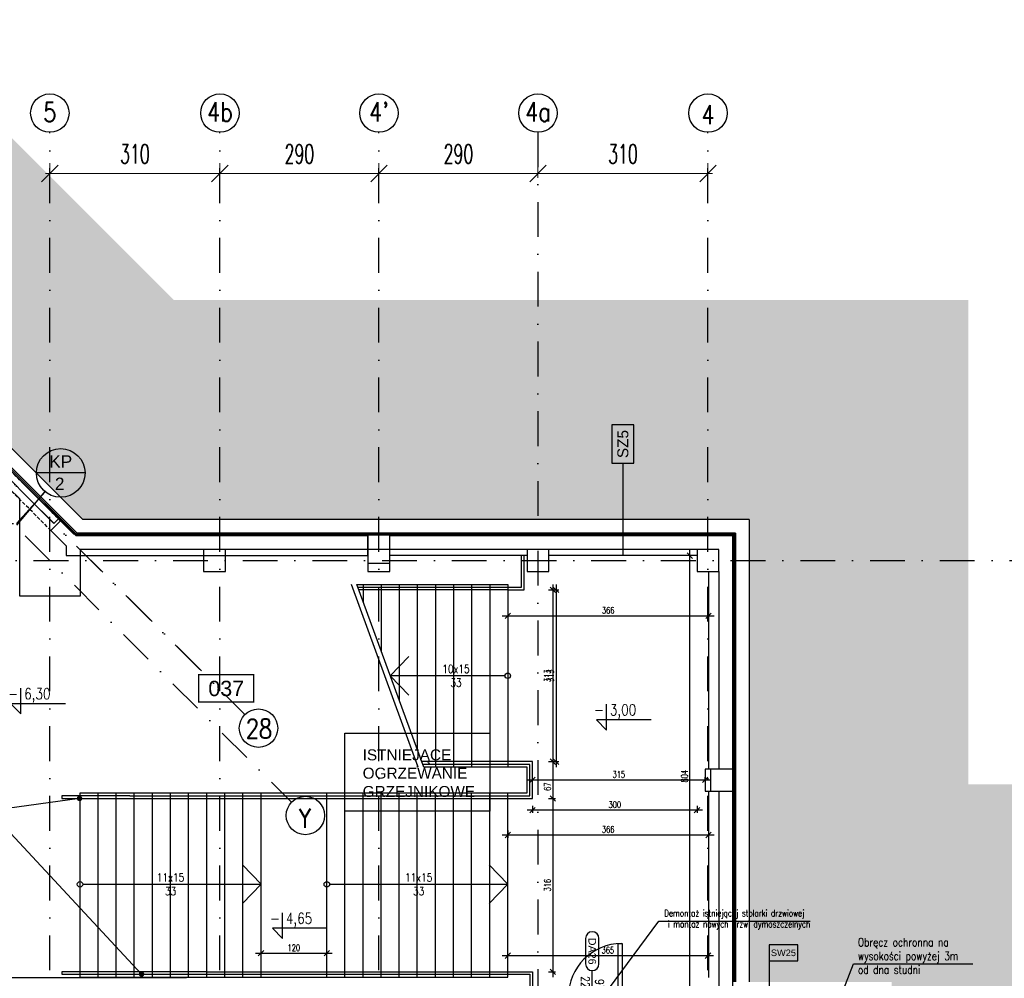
# Model space of a CAD drawing. Header units: centimetres. Extents: x -10702 to 24628, y -4437 to 19798.
# Tile 86 of 92: x 8605 to 10400, y 12749 to 14496. Entities that reach past the tile are written whole.
import ezdxf
from ezdxf.enums import TextEntityAlignment as Align

# ---------------------------------------------------------------- set-up
doc = ezdxf.new("R2010")
doc.units = ezdxf.units.CM
doc.header["$PDMODE"] = 35
doc.header["$PDSIZE"] = 0.1
for name, pattern in [('Kondygnacja  -0_5$0$HIDDEN', [9.525, 6.35, -3.175]), ('Kondygnacja  -0_5$0$HIDDEN2', [4.7625, 3.175, -1.5875]), ('Osie rzutów$0$DASHDOT2', [12.7, 6.35, -3.175, 0, -3.175])]:
    doc.linetypes.add(name, pattern=pattern)
doc.layers.get('0').update_dxf_attribs({"color": 8})
doc.layers.get('DEFPOINTS').update_dxf_attribs({"color": 8})
for name, color, linetype in [('KJP_KK_opis', 2, 'Continuous'), ('KJP_KURTYNY ZASILANIE', 1, '05_kurtyna_zas'), ('KJP_OPISY WSPÓLNE', 7, 'Continuous'), ('Kondygnacja  -0_5$0$ARCH_CIENKIE_IST', 8, 'Continuous'), ('Kondygnacja  -0_5$0$ARCH_GRUNT', 8, 'Continuous'), ('Kondygnacja  -0_5$0$ARCH_INFO_ETYK_DRZWI', 8, 'Continuous'), ('Kondygnacja  -0_5$0$ARCH_INFO_KOTY_WYSOKOŚCIOWE_IST', 8, 'Continuous'), ('Kondygnacja  -0_5$0$ARCH_INFO_OPISY', 8, 'Continuous'), ('Kondygnacja  -0_5$0$ARCH_INFO_OPISY_PRZEGRODY', 8, 'Continuous'), ('Kondygnacja  -0_5$0$ARCH_INFO_OPISY_PRZEGRODY_IST', 8, 'Continuous'), ('Kondygnacja  -0_5$0$ARCH_INFO_SCHODY_IST', 8, 'Continuous'), ('Kondygnacja  -0_5$0$ARCH_MUROWANE_IST', 8, 'Continuous'), ('Kondygnacja  -0_5$0$ARCH_NIEWIDOK_IST', 8, 'Kondygnacja  -0_5$0$HIDDEN'), ('Kondygnacja  -0_5$0$ARCH_POMOCNICZE_IST', 8, 'Kondygnacja  -0_5$0$HIDDEN2'), ('Kondygnacja  -0_5$0$ARCH_SCHODY_IST', 8, 'Continuous'), ('Kondygnacja  -0_5$0$ARCH_ŚLUSARKA_DRZWI', 8, 'Continuous'), ('Kondygnacja  -0_5$0$ARCH_ŚLUSARKA_OKNA_IST', 8, 'Continuous'), ('Kondygnacja  -0_5$0$ARCH_ŻELBET_IST', 8, 'Continuous'), ('Kondygnacja -1$0$ARCH_ŚLUSARKA_DRZWI', 8, 'Continuous'), ('Osie rzutów$0$ARCH_INFO_OSIE_IST', 8, 'Osie rzutów$0$DASHDOT2'), ('Osie rzutów$0$ARCH_INFO_OSIE_OPISY_IST', 8, 'Continuous'), ('Pomieszczenia -05$0$ARCH_INFO_AREA_ETYKIETY_200', 8, 'Continuous')]:
    doc.layers.add(name, color=color, linetype=linetype)
doc.layers.add('Kondygnacja  -0_5$0$ARCH_INFO_WYMIARY', color=8, linetype='Continuous', lineweight=9)
doc.layers.add('Osie rzutów$0$ARCH_INFO_WYMIARY', color=8, linetype='Continuous', lineweight=9)
doc.styles.add('Arial', font='arial.ttf')
doc.styles.add('Kondygnacja  -0_5$0$Arial', font='arial.ttf')
doc.styles.add('Kondygnacja  -0_5$0$Romans', font='Romans.shx', dxfattribs={"width": 0.7})
doc.styles.add('Kondygnacja  -0_5$0$ROMANS-50-CM', font='romans.shx', dxfattribs={"width": 0.8, "height": 10})
doc.styles.add('Kondygnacja  -0_5$0$Standard', font='txt')
doc.styles.add('Kondygnacja +0$0$ROMANS-50-CM', font='romans.shx', dxfattribs={"width": 0.8, "height": 10})
doc.styles.add('Osie rzutów$0$ROMANS-250-CM', font='romans.shx', dxfattribs={"width": 0.8, "height": 50})
doc.styles.add('Osie rzutów$0$wymiary_cuprum', font='Romans.shx', dxfattribs={"width": 0.6})
doc.styles.add('Pomieszczenia -05$0$Arial', font='arial.ttf')
doc.linetypes.add('05_kurtyna_zas', pattern='A,50,-15,["KPz",Standard,S=10,R=0,X=-10,Y=-7.5],-35', length=100)
doc.dimstyles.new('Kondygnacja  -0_5$0$ISO-25', dxfattribs={"dimtxt": 2.5, "dimasz": 2.5, "dimexe": 1.25, "dimexo": 0.625, "dimtad": 1, "dimtxsty": 'Kondygnacja  -0_5$0$Standard', "dimcen": 2.5, "dimadec": 0, "dimazin": 0, "dimtfac": 1, "dimtmove": 0, "dimatfit": 3, "dimfxl": 0, "dimarcsym": 0})
doc.dimstyles.new('Kondygnacja  -0_5$0$Wymiary 1-100', dxfattribs={"dimtxt": 12, "dimasz": 10, "dimexe": 5, "dimexo": 0, "dimgap": 4, "dimtad": 1, "dimrnd": 0.5, "dimzin": 12, "dimdsep": 46, "dimtxsty": 'Kondygnacja  -0_5$0$Romans', "dimblk": 'Kondygnacja  -0_5$0$_Oblique', "dimcen": 10, "dimdle": 10, "dimclrt": 55, "dimazin": 0, "dimtfac": 1, "dimtmove": 1, "dimatfit": 3, "dimfxl": 0, "dimtolj": 1, "dimtzin": 0, "dimarcsym": 0})
doc.dimstyles.new('Osie rzutów$0$ARCH_ CT', dxfattribs={"dimtxt": 20, "dimasz": 20, "dimexe": 12, "dimexo": 20, "dimgap": 5, "dimtad": 1, "dimdec": 1, "dimrnd": 0.5, "dimzin": 9, "dimdsep": 46, "dimtxsty": 'Osie rzutów$0$wymiary_cuprum', "dimblk": 'Osie rzutów$0$_Oblique', "dimcen": 8, "dimdle": 12, "dimclrd": 256, "dimclre": 256, "dimclrt": 55, "dimadec": 1, "dimazin": 0, "dimtfac": 1, "dimtdec": 1, "dimtmove": 1, "dimatfit": 2, "dimldrblk": 'Osie rzutów$0$_Dot', "dimfxl": 0, "dimtolj": 1, "dimtzin": 0, "dimlwd": -1, "dimlwe": -1, "dimarcsym": 0})

# ---------------------------------------------------------------- blocks, each defined once
blk = doc.blocks.new('Osie rzutów$0$_Oblique')
at = {"color": 0, "linetype": 'ByBlock', "lineweight": -2}
blk.add_line((-0.5, -0.5), (0.5, 0.5), dxfattribs=at)
blk = doc.blocks.new('*D60')
at = {"layer": 'DEFPOINTS', "color": 0}
for p in [(9260, 14249.3), (9550, 14249.3), (9550, 14215.4)]:
    blk.add_point(p, dxfattribs=at)
at = {"layer": 'Osie rzutów$0$ARCH_INFO_WYMIARY'}
for p, q in [((9260, 14234.3), (9260, 14207.4)), ((9550, 14234.3), (9550, 14207.4)), ((9252, 14215.4), (9558, 14215.4))]:
    blk.add_line(p, q, dxfattribs=at)
at = {"layer": 'Osie rzutów$0$ARCH_INFO_WYMIARY', "xscale": 30, "yscale": 30, "zscale": 30, "rotation": 180}
blk.add_blockref('Osie rzutów$0$_Oblique', (9260, 14215.4), dxfattribs=at)
at = {"layer": 'Osie rzutów$0$ARCH_INFO_WYMIARY', "xscale": 30, "yscale": 30, "zscale": 30}
blk.add_blockref('Osie rzutów$0$_Oblique', (9550, 14215.4), dxfattribs=at)
at = {"layer": 'Osie rzutów$0$ARCH_INFO_WYMIARY', "color": 55, "insert": (9405, 14250.9), "char_height": 35, "attachment_point": 5, "style": 'Osie rzutów$0$wymiary_cuprum'}
blk.add_mtext('\\A1;290', dxfattribs=at)
blk = doc.blocks.new('Osie rzutów$0$_Dot')
at = {"color": 0, "linetype": 'ByBlock', "lineweight": -2}
blk.add_line((-0.5, 0), (-1, 0), dxfattribs=at)
at = {"color": 0, "linetype": 'ByBlock', "const_width": 0.5}
blk.add_lwpolyline([(-0.25, 0, 1), (0.25, 0, 1)], format="xyb", close=True, dxfattribs=at)
blk = doc.blocks.new('*D61')
at = {"layer": 'DEFPOINTS', "color": 0}
for p in [(9550, 14249.3), (9860, 14249.3), (9860, 14215.4)]:
    blk.add_point(p, dxfattribs=at)
at = {"layer": 'Osie rzutów$0$ARCH_INFO_WYMIARY'}
for p, q in [((9550, 14234.3), (9550, 14207.4)), ((9860, 14234.3), (9860, 14207.4)), ((9542, 14215.4), (9868, 14215.4))]:
    blk.add_line(p, q, dxfattribs=at)
at = {"layer": 'Osie rzutów$0$ARCH_INFO_WYMIARY', "xscale": 30, "yscale": 30, "zscale": 30, "rotation": 180}
blk.add_blockref('Osie rzutów$0$_Oblique', (9550, 14215.4), dxfattribs=at)
at = {"layer": 'Osie rzutów$0$ARCH_INFO_WYMIARY', "xscale": 30, "yscale": 30, "zscale": 30}
blk.add_blockref('Osie rzutów$0$_Oblique', (9860, 14215.4), dxfattribs=at)
at = {"layer": 'Osie rzutów$0$ARCH_INFO_WYMIARY', "color": 55, "insert": (9705, 14250.9), "char_height": 35, "attachment_point": 5, "style": 'Osie rzutów$0$wymiary_cuprum'}
blk.add_mtext('\\A1;310', dxfattribs=at)
blk = doc.blocks.new('*D62')
at = {"layer": 'DEFPOINTS', "color": 0}
for p in [(8970, 14249.3), (9260, 14249.3), (9260, 14215.4)]:
    blk.add_point(p, dxfattribs=at)
at = {"layer": 'Osie rzutów$0$ARCH_INFO_WYMIARY'}
for p, q in [((8970, 14234.3), (8970, 14207.4)), ((9260, 14234.3), (9260, 14207.4)), ((8962, 14215.4), (9268, 14215.4))]:
    blk.add_line(p, q, dxfattribs=at)
at = {"layer": 'Osie rzutów$0$ARCH_INFO_WYMIARY', "xscale": 30, "yscale": 30, "zscale": 30, "rotation": 180}
blk.add_blockref('Osie rzutów$0$_Oblique', (8970, 14215.4), dxfattribs=at)
at = {"layer": 'Osie rzutów$0$ARCH_INFO_WYMIARY', "xscale": 30, "yscale": 30, "zscale": 30}
blk.add_blockref('Osie rzutów$0$_Oblique', (9260, 14215.4), dxfattribs=at)
at = {"layer": 'Osie rzutów$0$ARCH_INFO_WYMIARY', "color": 55, "insert": (9115, 14250.9), "char_height": 35, "attachment_point": 5, "style": 'Osie rzutów$0$wymiary_cuprum'}
blk.add_mtext('\\A1;290', dxfattribs=at)
blk = doc.blocks.new('*D63')
at = {"layer": 'DEFPOINTS', "color": 0}
for p in [(8660, 14249.3), (8970, 14249.3), (8970, 14215.4)]:
    blk.add_point(p, dxfattribs=at)
at = {"layer": 'Osie rzutów$0$ARCH_INFO_WYMIARY'}
for p, q in [((8660, 14234.3), (8660, 14207.4)), ((8970, 14234.3), (8970, 14207.4)), ((8652, 14215.4), (8978, 14215.4))]:
    blk.add_line(p, q, dxfattribs=at)
at = {"layer": 'Osie rzutów$0$ARCH_INFO_WYMIARY', "xscale": 30, "yscale": 30, "zscale": 30, "rotation": 180}
blk.add_blockref('Osie rzutów$0$_Oblique', (8660, 14215.4), dxfattribs=at)
at = {"layer": 'Osie rzutów$0$ARCH_INFO_WYMIARY', "xscale": 30, "yscale": 30, "zscale": 30}
blk.add_blockref('Osie rzutów$0$_Oblique', (8970, 14215.4), dxfattribs=at)
at = {"layer": 'Osie rzutów$0$ARCH_INFO_WYMIARY', "color": 55, "insert": (8815, 14250.9), "char_height": 35, "attachment_point": 5, "style": 'Osie rzutów$0$wymiary_cuprum'}
blk.add_mtext('\\A1;310', dxfattribs=at)
blk = doc.blocks.new('Kondygnacja  -0_5$0$_Oblique')
at = {"color": 0, "linetype": 'ByBlock', "lineweight": -2}
blk.add_line((-0.5, -0.5), (0.5, 0.5), dxfattribs=at)
blk = doc.blocks.new('*D238')
at = {"layer": 'DEFPOINTS', "color": 0}
for p in [(9165, 12794.4), (9045, 12765), (9165, 12760.5)]:
    blk.add_point(p, dxfattribs=at)
at = {"layer": 'Kondygnacja  -0_5$0$ARCH_INFO_WYMIARY', "color": 0, "lineweight": -2}
for p, q in [((9035, 12794.4), (9175, 12794.4)), ((9045, 12786.4), (9045, 12799.4)), ((9165, 12786.4), (9165, 12799.4))]:
    blk.add_line(p, q, dxfattribs=at)
at = {"layer": 'Kondygnacja  -0_5$0$ARCH_INFO_WYMIARY', "color": 0, "lineweight": -2, "xscale": 10, "yscale": 10, "zscale": 10, "rotation": 180}
blk.add_blockref('Kondygnacja  -0_5$0$_Oblique', (9045, 12794.4), dxfattribs=at)
at = {"layer": 'Kondygnacja  -0_5$0$ARCH_INFO_WYMIARY', "color": 0, "lineweight": -2, "xscale": 10, "yscale": 10, "zscale": 10}
blk.add_blockref('Kondygnacja  -0_5$0$_Oblique', (9165, 12794.4), dxfattribs=at)
at = {"layer": 'Kondygnacja  -0_5$0$ARCH_INFO_WYMIARY', "color": 55, "insert": (9105, 12804.4), "char_height": 12, "attachment_point": 5, "style": 'Kondygnacja  -0_5$0$Romans'}
blk.add_mtext('\\A1;120', dxfattribs=at)
blk = doc.blocks.new('*D184')
at = {"layer": 'DEFPOINTS', "color": 0}
for p in [(9495, 12790), (9860, 12794.5), (9860, 12790)]:
    blk.add_point(p, dxfattribs=at)
at = {"layer": 'Kondygnacja  -0_5$0$ARCH_INFO_WYMIARY', "color": 0, "lineweight": -2}
for p, q in [((9485, 12790), (9870, 12790)), ((9495, 12790), (9495, 12795)), ((9860, 12794.5), (9860, 12785))]:
    blk.add_line(p, q, dxfattribs=at)
at = {"layer": 'Kondygnacja  -0_5$0$ARCH_INFO_WYMIARY', "color": 0, "lineweight": -2, "xscale": 10, "yscale": 10, "zscale": 10, "rotation": 180}
blk.add_blockref('Kondygnacja  -0_5$0$_Oblique', (9495, 12790), dxfattribs=at)
at = {"layer": 'Kondygnacja  -0_5$0$ARCH_INFO_WYMIARY', "color": 0, "lineweight": -2, "xscale": 10, "yscale": 10, "zscale": 10}
blk.add_blockref('Kondygnacja  -0_5$0$_Oblique', (9860, 12790), dxfattribs=at)
at = {"layer": 'Kondygnacja  -0_5$0$ARCH_INFO_WYMIARY', "color": 55, "insert": (9677.5, 12800), "char_height": 12, "attachment_point": 5, "style": 'Kondygnacja  -0_5$0$Romans'}
blk.add_mtext('\\A1;365', dxfattribs=at)
blk = doc.blocks.new('*D239')
at = {"layer": 'DEFPOINTS', "color": 0}
for p in [(9540, 13110), (9855, 13110.3), (9855, 13110)]:
    blk.add_point(p, dxfattribs=at)
at = {"layer": 'Kondygnacja  -0_5$0$ARCH_INFO_WYMIARY', "color": 0, "lineweight": -2}
for p, q in [((9530, 13110.3), (9865, 13110.3)), ((9540, 13110), (9540, 13115.3)), ((9855, 13110), (9855, 13115.3))]:
    blk.add_line(p, q, dxfattribs=at)
at = {"layer": 'Kondygnacja  -0_5$0$ARCH_INFO_WYMIARY', "color": 0, "lineweight": -2, "xscale": 10, "yscale": 10, "zscale": 10, "rotation": 180}
blk.add_blockref('Kondygnacja  -0_5$0$_Oblique', (9540, 13110.3), dxfattribs=at)
at = {"layer": 'Kondygnacja  -0_5$0$ARCH_INFO_WYMIARY', "color": 0, "lineweight": -2, "xscale": 10, "yscale": 10, "zscale": 10}
blk.add_blockref('Kondygnacja  -0_5$0$_Oblique', (9855, 13110.3), dxfattribs=at)
at = {"layer": 'Kondygnacja  -0_5$0$ARCH_INFO_WYMIARY', "color": 55, "insert": (9697.5, 13120.3), "char_height": 12, "attachment_point": 5, "style": 'Kondygnacja  -0_5$0$Romans'}
blk.add_mtext('\\A1;315', dxfattribs=at)
blk = doc.blocks.new('*D185')
at = {"layer": 'DEFPOINTS', "color": 0}
for p in [(9544.2, 13456.5), (9544.2, 13143.5), (9577.2, 13143.5)]:
    blk.add_point(p, dxfattribs=at)
at = {"layer": 'Kondygnacja  -0_5$0$ARCH_INFO_WYMIARY', "color": 0, "lineweight": -2}
for p, q in [((9577.2, 13466.5), (9577.2, 13133.5)), ((9569.2, 13456.5), (9582.2, 13456.5)), ((9569.2, 13143.5), (9582.2, 13143.5))]:
    blk.add_line(p, q, dxfattribs=at)
at = {"layer": 'Kondygnacja  -0_5$0$ARCH_INFO_WYMIARY', "color": 0, "lineweight": -2, "xscale": 10, "yscale": 10, "zscale": 10}
for p, rotation in [((9577.2, 13456.5), 90), ((9577.2, 13143.5), 270)]:
    blk.add_blockref('Kondygnacja  -0_5$0$_Oblique', p, dxfattribs=dict(at, rotation=rotation))
at = {"layer": 'Kondygnacja  -0_5$0$ARCH_INFO_WYMIARY', "color": 55, "insert": (9567.2, 13300), "char_height": 12, "attachment_point": 5, "rotation": 90, "style": 'Kondygnacja  -0_5$0$Romans'}
blk.add_mtext('\\A1;313', dxfattribs=at)
blk = doc.blocks.new('*D186')
at = {"layer": 'DEFPOINTS', "color": 0}
for p in [(9559.2, 13143.5), (9540, 13076.5), (9577.2, 13076.5)]:
    blk.add_point(p, dxfattribs=at)
at = {"layer": 'Kondygnacja  -0_5$0$ARCH_INFO_WYMIARY', "color": 0, "lineweight": -2}
for p, q in [((9569.2, 13143.5), (9582.2, 13143.5)), ((9577.2, 13153.5), (9577.2, 13066.5)), ((9569.2, 13076.5), (9582.2, 13076.5))]:
    blk.add_line(p, q, dxfattribs=at)
at = {"layer": 'Kondygnacja  -0_5$0$ARCH_INFO_WYMIARY', "color": 0, "lineweight": -2, "xscale": 10, "yscale": 10, "zscale": 10}
for p, rotation in [((9577.2, 13143.5), 90), ((9577.2, 13076.5), 270)]:
    blk.add_blockref('Kondygnacja  -0_5$0$_Oblique', p, dxfattribs=dict(at, rotation=rotation))
at = {"layer": 'Kondygnacja  -0_5$0$ARCH_INFO_WYMIARY', "color": 55, "insert": (9567.2, 13097.9), "char_height": 12, "attachment_point": 5, "rotation": 90, "style": 'Kondygnacja  -0_5$0$Romans'}
blk.add_mtext('\\A1;67', dxfattribs=at)
blk = doc.blocks.new('*D187')
at = {"layer": 'DEFPOINTS', "color": 0}
for p in [(9540, 13076.5), (9544.2, 12760.5), (9577.2, 12760.5)]:
    blk.add_point(p, dxfattribs=at)
at = {"layer": 'Kondygnacja  -0_5$0$ARCH_INFO_WYMIARY', "color": 0, "lineweight": -2}
for p, q in [((9569.2, 13076.5), (9582.2, 13076.5)), ((9577.2, 13086.5), (9577.2, 12750.5)), ((9569.2, 12760.5), (9582.2, 12760.5))]:
    blk.add_line(p, q, dxfattribs=at)
at = {"layer": 'Kondygnacja  -0_5$0$ARCH_INFO_WYMIARY', "color": 0, "lineweight": -2, "xscale": 10, "yscale": 10, "zscale": 10}
for p, rotation in [((9577.2, 13076.5), 90), ((9577.2, 12760.5), 270)]:
    blk.add_blockref('Kondygnacja  -0_5$0$_Oblique', p, dxfattribs=dict(at, rotation=rotation))
at = {"layer": 'Kondygnacja  -0_5$0$ARCH_INFO_WYMIARY', "color": 55, "insert": (9567.2, 12918.5), "char_height": 12, "attachment_point": 5, "rotation": 90, "style": 'Kondygnacja  -0_5$0$Romans'}
blk.add_mtext('\\A1;316', dxfattribs=at)
blk = doc.blocks.new('*D240')
at = {"layer": 'DEFPOINTS', "color": 0}
for p in [(9495, 13456.5), (9861, 13456.5), (9861, 13409.3)]:
    blk.add_point(p, dxfattribs=at)
at = {"layer": 'Kondygnacja  -0_5$0$ARCH_INFO_WYMIARY', "color": 0, "lineweight": -2}
for p, q in [((9495, 13417.3), (9495, 13404.3)), ((9861, 13417.3), (9861, 13404.3)), ((9485, 13409.3), (9871, 13409.3))]:
    blk.add_line(p, q, dxfattribs=at)
at = {"layer": 'Kondygnacja  -0_5$0$ARCH_INFO_WYMIARY', "color": 0, "lineweight": -2, "xscale": 10, "yscale": 10, "zscale": 10, "rotation": 180}
blk.add_blockref('Kondygnacja  -0_5$0$_Oblique', (9495, 13409.3), dxfattribs=at)
at = {"layer": 'Kondygnacja  -0_5$0$ARCH_INFO_WYMIARY', "color": 0, "lineweight": -2, "xscale": 10, "yscale": 10, "zscale": 10}
blk.add_blockref('Kondygnacja  -0_5$0$_Oblique', (9861, 13409.3), dxfattribs=at)
at = {"layer": 'Kondygnacja  -0_5$0$ARCH_INFO_WYMIARY', "color": 55, "insert": (9678, 13419.3), "char_height": 12, "attachment_point": 5, "style": 'Kondygnacja  -0_5$0$Romans'}
blk.add_mtext('\\A1;366', dxfattribs=at)
blk = doc.blocks.new('*D188')
at = {"layer": 'DEFPOINTS', "color": 0}
for p in [(9495, 13049.1), (9861, 13049.1), (9861, 13010)]:
    blk.add_point(p, dxfattribs=at)
at = {"layer": 'Kondygnacja  -0_5$0$ARCH_INFO_WYMIARY', "color": 0, "lineweight": -2}
for p, q in [((9495, 13018), (9495, 13005)), ((9861, 13018), (9861, 13005)), ((9485, 13010), (9871, 13010))]:
    blk.add_line(p, q, dxfattribs=at)
at = {"layer": 'Kondygnacja  -0_5$0$ARCH_INFO_WYMIARY', "color": 0, "lineweight": -2, "xscale": 10, "yscale": 10, "zscale": 10, "rotation": 180}
blk.add_blockref('Kondygnacja  -0_5$0$_Oblique', (9495, 13010), dxfattribs=at)
at = {"layer": 'Kondygnacja  -0_5$0$ARCH_INFO_WYMIARY', "color": 0, "lineweight": -2, "xscale": 10, "yscale": 10, "zscale": 10}
blk.add_blockref('Kondygnacja  -0_5$0$_Oblique', (9861, 13010), dxfattribs=at)
at = {"layer": 'Kondygnacja  -0_5$0$ARCH_INFO_WYMIARY', "color": 55, "insert": (9678, 13020), "char_height": 12, "attachment_point": 5, "style": 'Kondygnacja  -0_5$0$Romans'}
blk.add_mtext('\\A1;366', dxfattribs=at)
blk = doc.blocks.new('*D241')
at = {"layer": 'DEFPOINTS', "color": 0}
for p in [(9827, 13519), (9840, 13519), (9840, 12715)]:
    blk.add_point(p, dxfattribs=at)
at = {"layer": 'Kondygnacja  -0_5$0$ARCH_INFO_WYMIARY', "color": 0, "lineweight": -2}
for p, q in [((9835, 13519), (9822, 13519)), ((9827, 12705), (9827, 13529)), ((9835, 12715), (9822, 12715))]:
    blk.add_line(p, q, dxfattribs=at)
at = {"layer": 'Kondygnacja  -0_5$0$ARCH_INFO_WYMIARY', "color": 0, "lineweight": -2, "xscale": 10, "yscale": 10, "zscale": 10}
for p, rotation in [((9827, 13519), 90), ((9827, 12715), 270)]:
    blk.add_blockref('Kondygnacja  -0_5$0$_Oblique', p, dxfattribs=dict(at, rotation=rotation))
at = {"layer": 'Kondygnacja  -0_5$0$ARCH_INFO_WYMIARY', "color": 55, "insert": (9817, 13117), "char_height": 12, "attachment_point": 5, "rotation": 90, "style": 'Kondygnacja  -0_5$0$Romans'}
blk.add_mtext('\\A1;804', dxfattribs=at)
blk = doc.blocks.new('*D263')
at = {"layer": 'DEFPOINTS', "color": 0}
for p in [(9840, 13490), (9540, 13076.5), (9540, 13055.1)]:
    blk.add_point(p, dxfattribs=at)
at = {"layer": 'Kondygnacja  -0_5$0$ARCH_INFO_WYMIARY', "color": 0, "lineweight": -2}
for p, q in [((9850, 13055.1), (9530, 13055.1)), ((9540, 13063.1), (9540, 13050.1)), ((9840, 13063.1), (9840, 13050.1))]:
    blk.add_line(p, q, dxfattribs=at)
at = {"layer": 'Kondygnacja  -0_5$0$ARCH_INFO_WYMIARY', "color": 0, "lineweight": -2, "xscale": 10, "yscale": 10, "zscale": 10, "rotation": 180}
blk.add_blockref('Kondygnacja  -0_5$0$_Oblique', (9540, 13055.1), dxfattribs=at)
at = {"layer": 'Kondygnacja  -0_5$0$ARCH_INFO_WYMIARY', "color": 0, "lineweight": -2, "xscale": 10, "yscale": 10, "zscale": 10}
blk.add_blockref('Kondygnacja  -0_5$0$_Oblique', (9840, 13055.1), dxfattribs=at)
at = {"layer": 'Kondygnacja  -0_5$0$ARCH_INFO_WYMIARY', "color": 55, "insert": (9690, 13065.1), "char_height": 12, "attachment_point": 5, "style": 'Kondygnacja  -0_5$0$Romans'}
blk.add_mtext('\\A1;300', dxfattribs=at)
blk = doc.blocks.new('Kondygnacja  -0_5$0$_Dot')
at = {"color": 0, "linetype": 'ByBlock', "lineweight": -2}
blk.add_line((-0.5, 0), (-1, 0), dxfattribs=at)
at = {"color": 0, "linetype": 'ByBlock', "const_width": 0.5}
blk.add_lwpolyline([(-0.25, 0, 1), (0.25, 0, 1)], format="xyb", close=True, dxfattribs=at)
blk = doc.blocks.new('*D201')
at = {"layer": 'DEFPOINTS', "color": 0}
for p in [(9549.9, 13456.5), (9549.9, 13143.5), (9582.9, 13143.5)]:
    blk.add_point(p, dxfattribs=at)
at = {"layer": 'Kondygnacja  -0_5$0$ARCH_INFO_WYMIARY', "color": 0, "lineweight": -2}
for p, q in [((9582.9, 13466.5), (9582.9, 13133.5)), ((9574.9, 13456.5), (9587.9, 13456.5)), ((9574.9, 13143.5), (9587.9, 13143.5))]:
    blk.add_line(p, q, dxfattribs=at)
at = {"layer": 'Kondygnacja  -0_5$0$ARCH_INFO_WYMIARY', "color": 0, "lineweight": -2, "xscale": 10, "yscale": 10, "zscale": 10}
for p, rotation in [((9582.9, 13456.5), 90), ((9582.9, 13143.5), 270)]:
    blk.add_blockref('Kondygnacja  -0_5$0$_Oblique', p, dxfattribs=dict(at, rotation=rotation))
at = {"layer": 'Kondygnacja  -0_5$0$ARCH_INFO_WYMIARY', "color": 55, "insert": (9572.9, 13300), "char_height": 12, "attachment_point": 5, "rotation": 90, "style": 'Kondygnacja  -0_5$0$Romans'}
blk.add_mtext('\\A1;313', dxfattribs=at)
blk = doc.blocks.new('Kondygnacja  -0_5$0$T-drzwi_dół-200')
at = {"layer": 'Kondygnacja  -0_5$0$ARCH_INFO_ETYK_DRZWI'}
blk.add_line((0, 0), (0, -60), dxfattribs=at)
blk.add_lwpolyline([(-17.5, -77.5), (-17.5, -143.7, 1), (17.5, -143.7), (17.5, -77.5, 1)], format="xyb", close=True, dxfattribs=at)
at = {"layer": 'Kondygnacja  -0_5$0$ARCH_INFO_ETYK_DRZWI', "style": 'Kondygnacja  -0_5$0$Romans', "width": 0.8}
for tag, p in [('ADS_DRZWI:SZEROKOŚĆ', (-7.9, -23)), ('ADS_DRZWI:WYSOKOŚĆ', (29, -23))]:
    blk.add_attdef(tag, text='', height=22, rotation=90, dxfattribs=at).set_placement(p, align=Align.CENTER)
at = {"layer": 'Kondygnacja  -0_5$0$ARCH_INFO_ETYK_DRZWI', "color": 1, "style": 'Kondygnacja  -0_5$0$Arial'}
blk.add_attdef('ADS_DRZWI:ODPORNOŚĆ_OGNIOWA', text='', height=22, dxfattribs=at).set_placement((-0.1, 13.3), align=Align.BOTTOM_CENTER)
at = {"layer": 'Kondygnacja  -0_5$0$ARCH_INFO_ETYK_DRZWI', "style": 'Kondygnacja  -0_5$0$Arial'}
blk.add_attdef('ADS_DRZWI:SYMBOL', text='', height=20, rotation=90, dxfattribs=at).set_placement((0, -110.6), align=Align.MIDDLE)
blk = doc.blocks.new('Pomieszczenia -05$0$etykieta_numer')
at = {"color": 0, "linetype": 'ByBlock', "const_width": 2.44}
blk.add_lwpolyline([(-50, -50), (-50, 0), (50, 0), (50, -50)], close=True, dxfattribs=at)
at = {"color": 0, "linetype": 'ByBlock', "style": 'Pomieszczenia -05$0$Arial'}
blk.add_attdef('AECAREA:NUMBER', text='', height=28, dxfattribs=at).set_placement((0, -25), align=Align.MIDDLE)
blk = doc.blocks.new('Osie rzutów')
at = {"layer": 'Osie rzutów$0$ARCH_INFO_OSIE_IST', "ltscale": 10}
for p, q in [((5476.11, 16768.89), (9015.72, 13229.28)), ((7180.87, 15064.13), (9015.72, 13229.28)), ((7266.73, 14903.31), (9100.55, 13069.49)), ((8660, 12255), (8660, 14290.38)), ((8970, 12255), (8970, 14290.38)), ((9260, 12255), (9260, 14290.38)), ((9550, 14290.38), (9550, 12514.27)), ((9860, 12255), (9860, 14290.38)), ((4436.04, 13510), (13655, 13510))]:
    blk.add_line(p, q, dxfattribs=at)
at = {"layer": 'Osie rzutów$0$ARCH_INFO_OSIE_OPISY_IST'}
for centre in [(8660, 14325.38), (8970, 14325.38), (9260, 14325.38), (9550, 14325.38), (9860, 14325.38), (9040.47, 13204.53), (9125.96, 13045.39)]:
    blk.add_circle(centre, 35, dxfattribs=at)
at = {"layer": 'Osie rzutów$0$ARCH_INFO_OSIE_OPISY_IST', "style": 'Osie rzutów$0$ROMANS-250-CM', "width": 0.8}
for s, p in [('5', (8660, 14327.09)), ('4b', (8970, 14327.58)), ("4'", (9260, 14327.58)), ('4a', (9550, 14327.58)), ('4', (9860, 14322.58)), ('28', (9041.38, 13203.61)), ('Y', (9124.96, 13040.22))]:
    blk.add_text(s, height=35, dxfattribs=at).set_placement(p, align=Align.MIDDLE_CENTER)
at = {"layer": 'Osie rzutów$0$ARCH_INFO_WYMIARY'}
for base, p1, p2, picture, middle in [((8970, 14215.38), (8660, 14249.32), (8970, 14249.32), '*D63', (8815, 14250.88)), ((9260, 14215.38), (8970, 14249.32), (9260, 14249.32), '*D62', (9115, 14250.88)), ((9550, 14215.38), (9260, 14249.32), (9550, 14249.32), '*D60', (9405, 14250.88)), ((9860, 14215.38), (9550, 14249.32), (9860, 14249.32), '*D61', (9705, 14250.88))]:
    dim = blk.add_linear_dim(base=base, p1=p1, p2=p2, dimstyle='Osie rzutów$0$ARCH_ CT', override={"dimtxt": 35, "dimasz": 30, "dimexe": 8, "dimexo": 15, "dimgap": 18, "dimdle": 8}, dxfattribs=at)
    dim.commit()
    dim.dimension.update_dxf_attribs({"geometry": picture, "text_midpoint": middle})

msp = doc.modelspace()

# ---------------------------------------------------------------- hatches: boundary and pattern name
at = {"layer": 'Kondygnacja  -0_5$0$ARCH_GRUNT', "linetype": 'Continuous', "lineweight": 5}
h = msp.add_hatch(dxfattribs=at)
h.set_pattern_fill('EARTH', color=256, scale=15, angle=45, style=0)
h.paths.add_polyline_path([(1133.967, 11046.454), (2362.513, 12275), (4925, 12275), (4925, 14755), (7550.104, 14755), (8720.104, 13585), (9935, 13585), (9935, 12742), (10195, 12742), (10195, 12464.645), (10065.178, 12334.822), (10020.355, 12290), (11107.426, 12290), (13507.426, 9890), (14135, 9890), (14135, 8825), (14045, 8825), (14045, 8794.645), (13865.355, 8615), (13550, 8615), (13550, 8506), (14915, 8507.069), (14915, 8955.706), (14915, 9408.893), (14535, 9611.265), (14535, 10290), (13673.112, 10290), (11273.112, 12690), (10595, 12690), (10595, 13102), (10335, 13102), (10335, 13985), (8885.79, 13985), (7715.79, 15155), (4525, 15155), (4525, 12675), (2196.827, 12675), (851.124, 11329.297)])

# ---------------------------------------------------------------- linework, layer by layer
at = {"layer": 'KJP_KK_opis'}
msp.add_line((8536.448, 12750.443), (8909.425, 12750.443), dxfattribs=at)
at = {"layer": 'KJP_KURTYNY ZASILANIE', "color": 2, "linetype": 'Continuous'}
for p, q in [((8724.135, 13669.687), (8635.463, 13669.687)), ((8724.135, 13669.687), (8635.463, 13669.687)), ((8599.33, 13577.543), (8651.686, 13635.404)), ((8599.792, 13574.433), (8651.325, 13635.703))]:
    msp.add_line(p, q, dxfattribs=at)
msp.add_circle((8679.799, 13669.687, -1290), 44.336, dxfattribs=at)
msp.add_circle((8679.799, 13669.687, -1290), 44.336, dxfattribs=at)
at = {"layer": 'KJP_OPISY WSPÓLNE', "elevation": 630}
msp.add_lwpolyline([(9198, 13195.607), (9462.078, 13195.607), (9462.078, 13053.148), (9198, 13053.148)], close=True, dxfattribs=at)
at = {"layer": 'Kondygnacja  -0_5$0$ARCH_CIENKIE_IST', "ltscale": 4}
for p, q in [((9906.5, 13556.5), (8708.299, 13556.5)), ((9908.5, 13558.5), (8709.127, 13558.5)), ((9906.5, 13556.5), (9906.5, 12742)), ((9908.5, 13558.5), (9908.5, 12742))]:
    msp.add_line(p, q, dxfattribs=at)
at = {"layer": 'Kondygnacja  -0_5$0$ARCH_INFO_KOTY_WYSOKOŚCIOWE_IST'}
for points in [[(8688.27, 13249.141), (8588.552, 13249.141), (8607.302, 13230.391), (8607.302, 13277.234)], [(9756.213, 13219.919), (9656.495, 13219.919), (9675.245, 13201.169), (9675.245, 13248.012)], [(9165.45, 12839.952), (9065.731, 12839.952), (9084.481, 12821.202), (9084.481, 12868.046)]]:
    msp.add_lwpolyline(points, dxfattribs=at)
at = {"layer": 'Kondygnacja  -0_5$0$ARCH_INFO_OPISY_PRZEGRODY'}
msp.add_lwpolyline([(9971.546, 12780.674), (10023.546, 12780.674), (10023.546, 12809.474), (9971.546, 12809.474), (9971.546, 12780.674)], close=True, dxfattribs=at)
msp.add_lwpolyline([(9971.546, 12780.674), (9971.546, 12695.876)], dxfattribs=at)
at = {"layer": 'Kondygnacja  -0_5$0$ARCH_INFO_OPISY_PRZEGRODY_IST'}
msp.add_lwpolyline([(9704.929, 13687.293), (9724.929, 13687.293), (9724.929, 13757.293), (9684.929, 13757.293), (9684.929, 13687.293), (9704.929, 13687.293), (9704.929, 13519)], dxfattribs=at)
at = {"layer": 'Kondygnacja  -0_5$0$ARCH_INFO_SCHODY_IST'}
for points in [[(9347.673, 13300), (9280.725, 13300), (9314.657, 13335.214)], [(9490, 13300), (9280.725, 13300), (9314.657, 13264.786)], [(8720, 12920), (9045, 12920), (9011.068, 12955.214)], [(9170, 12920), (9495, 12920), (9461.068, 12955.214)], [(8895.327, 12920), (9045, 12920), (9011.068, 12884.786)], [(9345.327, 12920), (9495, 12920), (9461.068, 12884.786)]]:
    msp.add_lwpolyline(points, dxfattribs=at)
for centre in [(9495, 13300), (8715, 12920), (9165, 12920)]:
    msp.add_circle(centre, 5, dxfattribs=at)
at = {"layer": 'Kondygnacja  -0_5$0$ARCH_MUROWANE_IST', "ltscale": 4}
for p, q in [((9935, 13585), (8720.104, 13585)), ((9935, 13585), (9935, 12742)), ((9910, 13560), (8709.749, 13560)), ((9910, 13560), (9910, 12742))]:
    msp.add_line(p, q, dxfattribs=at)
for points in [[(8709.749, 13560), (7512, 14757.749), (7512, 14766.289), (7550.711, 14805)], [(8720.104, 13585), (7543.085, 14762.019), (7586.066, 14805)], [(8690, 13536.615), (8690, 13519), (9240, 13519), (9240, 13558), (8703.971, 13558), (8679.485, 13582.485), (8661.808, 13564.808), (8690, 13536.615)], [(9530, 13519), (9280, 13519), (9280, 13558), (9908, 13558)], [(9840, 13519), (9570, 13519)], [(9861, 13490), (9861, 13130)], [(9861, 13090), (9861, 12750)]]:
    msp.add_lwpolyline(points, dxfattribs=at)
at = {"layer": 'Kondygnacja  -0_5$0$ARCH_NIEWIDOK_IST'}
for p, q in [((8679.485, 13582.485), (8538.451, 13723.519)), ((8661.808, 13564.808), (8538.451, 13688.164))]:
    msp.add_line(p, q, dxfattribs=at)
at = {"layer": 'Kondygnacja  -0_5$0$ARCH_POMOCNICZE_IST', "const_width": 2}
msp.add_lwpolyline([(8538.451, 13727.762), (8708.713, 13557.5), (9907.5, 13557.5), (9907.5, 13469.09)], dxfattribs=at)
at = {"layer": 'Kondygnacja  -0_5$0$ARCH_SCHODY_IST'}
for p, q in [((9331.695, 13133.5), (9209.754, 13466.5)), ((9219.754, 13466.5), (9495, 13466.5)), ((9341.695, 13133.5), (9219.754, 13466.5)), ((9231, 13466.5), (9231, 13434.565)), ((9264, 13466.5), (9264, 13345.26)), ((9297, 13466.5), (9297, 13255.955)), ((9330, 13466.5), (9330, 13166.65)), ((9363, 13466.5), (9363, 13133.5)), ((9396, 13466.5), (9396, 13133.5)), ((9429, 13466.5), (9429, 13133.5)), ((9462, 13466.5), (9462, 13133.5)), ((9495, 13466.5), (9495, 13133.5)), ((9330, 13138.088), (9330, 13133.5)), ((8715, 13086.5), (9495, 13086.5)), ((8715, 12751), (8715, 13086.5)), ((8748, 12751), (8748, 13086.5)), ((8781, 12751), (8781, 13086.5)), ((8814, 12751), (8814, 13086.5)), ((8847, 12751), (8847, 13086.5)), ((8880, 12751), (8880, 13086.5)), ((8913, 12751), (8913, 13086.5)), ((8946, 12751), (8946, 13086.5)), ((8979, 12751), (8979, 13086.5)), ((9012, 12751), (9012, 13086.5)), ((9045, 12751), (9045, 13086.5)), ((9165, 12751), (9165, 13086.5)), ((9198, 12751), (9198, 13086.5)), ((9231, 12751), (9231, 13086.5)), ((9264, 12751), (9264, 13086.5)), ((9297, 12751), (9297, 13086.5)), ((9330, 12751), (9330, 13086.5)), ((9363, 12751), (9363, 13086.5)), ((9396, 12751), (9396, 13086.5)), ((9429, 12751), (9429, 13086.5)), ((9462, 12751), (9462, 13086.5)), ((9495, 12751), (9495, 13086.5)), ((8715, 12751), (9495, 12751))]:
    msp.add_line(p, q, dxfattribs=at)
for points in [[(9495, 13461.5), (9520, 13461.5), (9520, 13519)], [(9495, 13456.5), (9525, 13456.5), (9525, 13519)], [(9221.601, 13461.5), (9495, 13461.5)], [(9495, 13456.5), (9223.449, 13456.5)], [(8807.397, 13076.5), (9540, 13076.5), (9540, 13143.5), (9338, 13143.5)], [(8805.55, 13081.5), (9535, 13081.5), (9535, 13138.5), (9339.848, 13138.5)], [(9495, 13086.5), (9530, 13086.5), (9530, 13133.5), (9341.695, 13133.5)], [(8805.55, 13081.5), (8682, 13081.5), (8682, 13076.5), (8807.397, 13076.5)], [(8946, 12760.5), (8682, 12760.5), (8682, 12756), (8946, 12756)], [(8946, 12760.5), (9540, 12760.5), (9540, 12730)], [(8946, 12756), (9535, 12756), (9535, 12730)]]:
    msp.add_lwpolyline(points, dxfattribs=at)
at = {"layer": 'Kondygnacja  -0_5$0$ARCH_ŚLUSARKA_DRZWI', "linetype": 'Continuous', "lineweight": -3}
msp.add_arc((9702.5, 12715), 97, 90, 180, dxfattribs=at)
at = {"layer": 'Kondygnacja  -0_5$0$ARCH_ŚLUSARKA_OKNA_IST'}
msp.add_lwpolyline([(8538.451, 13706.549), (8667.464, 13577.536), (8675.95, 13586.021), (8538.451, 13723.519)], dxfattribs=at)
at = {"layer": 'Kondygnacja  -0_5$0$ARCH_ŻELBET_IST'}
for p, q in [((7507.678, 14755), (8707.678, 13555)), ((9240, 13555), (8707.678, 13555)), ((9905, 13555), (9280, 13555)), ((9240, 13530), (8715, 13530)), ((9840, 13530), (9280, 13530))]:
    msp.add_line(p, q, dxfattribs=at)
at = {"layer": 'Kondygnacja  -0_5$0$ARCH_ŻELBET_IST', "ltscale": 4}
for p, q in [((9905, 13555), (9905, 12655)), ((9880, 13490), (9880, 13130)), ((9880, 13090), (9880, 12655))]:
    msp.add_line(p, q, dxfattribs=at)
at = {"layer": 'Kondygnacja  -0_5$0$ARCH_ŻELBET_IST'}
msp.add_lwpolyline([(8715, 13530), (8715, 13445), (8605, 13445), (8605, 13622.322), (8585.757, 13641.565)], dxfattribs=at)
msp.add_lwpolyline([(8715, 13530), (8715, 13445), (8605, 13445), (8605, 13622.322), (8585.757, 13641.565)], dxfattribs=at)
at = {"layer": 'Kondygnacja  -0_5$0$ARCH_ŻELBET_IST', "ltscale": 4}
for points in [[(9240, 13505), (9280, 13505), (9280, 13558), (9240, 13558)], [(8940, 13490), (8980, 13490), (8980, 13530), (8940, 13530)], [(9240, 13490), (9280, 13490), (9280, 13530), (9240, 13530)], [(9530, 13490), (9570, 13490), (9570, 13530), (9530, 13530)], [(9530, 13490), (9570, 13490), (9570, 13530), (9530, 13530)], [(9840, 13490), (9880, 13490), (9880, 13530), (9840, 13530)], [(9840, 13490), (9880, 13490), (9880, 13530), (9840, 13530)], [(9855, 13130), (9855, 13090), (9908, 13090), (9908, 13130)]]:
    msp.add_lwpolyline(points, close=True, dxfattribs=at)
msp.add_lwpolyline([(9880, 13130), (9864.652, 13130), (9864.652, 13090), (9880, 13090)], dxfattribs=at)
at = {"layer": 'Kondygnacja -1$0$ARCH_ŚLUSARKA_DRZWI', "linetype": 'Continuous', "lineweight": -3}
msp.add_lwpolyline([(9703.5, 12715), (9696.5, 12715), (9696.5, 12812), (9703.5, 12812)], close=True, dxfattribs=at)

# ---------------------------------------------------------------- block references
at = {"layer": 'Kondygnacja  -0_5$0$ARCH_INFO_ETYK_DRZWI', "linetype": 'Continuous', "lineweight": -3}
ref = msp.add_blockref('Kondygnacja  -0_5$0$T-drzwi_dół-200', (9649, 12720.731), dxfattribs=dict(at, xscale=0.7000000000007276, yscale=0.7000000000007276, zscale=0.7, rotation=180))
ref.add_attrib('ADS_DRZWI:WYSOKOŚĆ', '220', dxfattribs={"height": 15.4, "rotation": 270, "style": 'Kondygnacja  -0_5$0$Romans', "width": 0.8}).set_placement((9628.7, 12736.831), align=Align.CENTER)
ref.add_attrib('ADS_DRZWI:SZEROKOŚĆ', '97', dxfattribs={"height": 15.4, "rotation": 270, "style": 'Kondygnacja  -0_5$0$Romans', "width": 0.8}).set_placement((9654.537, 12736.831), align=Align.CENTER)
ref.add_attrib('ADS_DRZWI:SYMBOL', 'DA26', dxfattribs={"height": 14, "rotation": 270, "style": 'Kondygnacja  -0_5$0$Arial'}).set_placement((9649, 12798.143), align=Align.MIDDLE)
at = {"layer": 'Osie rzutów$0$ARCH_INFO_OSIE_OPISY_IST'}
msp.add_blockref('Osie rzutów', (0, 0), dxfattribs=at)
at = {"layer": 'Pomieszczenia -05$0$ARCH_INFO_AREA_ETYKIETY_200', "linetype": 'Continuous', "lineweight": -3}
msp.add_blockref('Pomieszczenia -05$0$etykieta_numer', (8981.592, 13301.967), dxfattribs=at).add_auto_attribs({'AECAREA:NUMBER': '037'})

# ---------------------------------------------------------------- texts
at = {"layer": 'KJP_KURTYNY ZASILANIE', "color": 2, "linetype": 'Continuous', "style": 'Arial'}
for s, height, p in [('KP', 22.5032, (8658.856, 13679.287, -1290)), ('KP', 22.5032, (8658.856, 13679.287, -1290)), ('2', 22.503, (8669.16, 13638.598, -1290)), ('2', 22.503, (8669.16, 13638.598, -1290))]:
    msp.add_text(s, height=height, dxfattribs=at).set_placement(p)
at = {"layer": 'KJP_OPISY WSPÓLNE', "insert": (9230.349, 13165.908, 1854.21), "char_height": 20.02, "width": 294.26643, "attachment_point": 1, "style": 'Arial'}
msp.add_mtext('ISTNIEJĄCE OGRZEWANIE GRZEJNIKOWE ', dxfattribs=at)
at = {"layer": 'Kondygnacja  -0_5$0$ARCH_INFO_KOTY_WYSOKOŚCIOWE_IST', "char_height": 20, "width": 97.61893, "attachment_point": 4, "line_spacing_factor": 0.9, "style": 'Kondygnacja  -0_5$0$ROMANS-50-CM'}
for s, insert in [('- 6,30', (8584.381, 13264.104)), ('- 3,00', (9652.324, 13234.881)), ('- 4,65', (9061.56, 12854.915))]:
    msp.add_mtext(s, dxfattribs=dict(at, insert=insert))
at = {"layer": 'Kondygnacja  -0_5$0$ARCH_INFO_OPISY'}
for s, insert, char_height, width, attachment_point, style in [('Demontaż istniejącej stolarki drzwiowej\\P i montaż nowych drzwi dymoszczelnych', (9780.243, 12837.535), 12, 431.21821, 7, 'Kondygnacja +0$0$ROMANS-50-CM'), ('Obręcz ochronna na \\Pwysokości powyżej 3m\\Pod dna studni', (10133.352, 12821.913), 15, 626.53268, 1, 'Kondygnacja  -0_5$0$ROMANS-50-CM')]:
    msp.add_mtext(s, dxfattribs=dict(at, insert=insert, char_height=char_height, width=width, attachment_point=attachment_point, style=style))
at = {"layer": 'Kondygnacja  -0_5$0$ARCH_INFO_OPISY_PRZEGRODY', "insert": (9997.546, 12795.074), "char_height": 12, "width": 52, "attachment_point": 5, "style": 'Kondygnacja  -0_5$0$Arial'}
msp.add_mtext('SW25', dxfattribs=at)
at = {"layer": 'Kondygnacja  -0_5$0$ARCH_INFO_OPISY_PRZEGRODY_IST', "insert": (9704.929, 13722.293), "char_height": 20, "width": 70, "attachment_point": 5, "rotation": 90, "style": 'Kondygnacja  -0_5$0$Arial'}
msp.add_mtext('SZ5', dxfattribs=at)
at = {"layer": 'Kondygnacja  -0_5$0$ARCH_INFO_SCHODY_IST', "char_height": 15, "width": 10, "attachment_point": 5, "style": 'Kondygnacja  -0_5$0$ROMANS-50-CM'}
for s, insert in [('10x15 33', (9400.388, 13300)), ('11x15 33', (8880, 12920)), ('11x15 33', (9332.5, 12920))]:
    msp.add_mtext(s, dxfattribs=dict(at, insert=insert))

# ---------------------------------------------------------------- dimensions: what is measured, and where the dimension line sits
at = {"layer": 'Kondygnacja  -0_5$0$ARCH_INFO_WYMIARY'}
for base, p1, p2, picture, middle in [((9826.98, 13519), (9840, 12715), (9840, 13519), '*D241', (9816.98, 13117)), ((9577.196, 13143.5), (9544.188, 13456.5), (9544.188, 13143.5), '*D185', (9567.196, 13300)), ((9582.875, 13143.5), (9549.867, 13456.5), (9549.867, 13143.5), '*D201', (9572.875, 13300)), ((9577.196, 12760.5), (9540, 13076.5), (9544.188, 12760.5), '*D187', (9567.196, 12918.5))]:
    dim = msp.add_linear_dim(base=base, p1=p1, p2=p2, angle=90, dimstyle='Kondygnacja  -0_5$0$Wymiary 1-100', dxfattribs=at)
    dim.commit()
    dim.dimension.update_dxf_attribs({"geometry": picture, "text_midpoint": middle})
for base, p1, p2, picture, middle in [((9540, 13055.053), (9840, 13490), (9540, 13076.5), '*D263', (9690, 13065.053)), ((9861, 13409.251), (9495, 13456.5), (9861, 13456.5), '*D240', (9678, 13419.251)), ((9855, 13110.303), (9540, 13110), (9855, 13110), '*D239', (9697.5, 13120.303)), ((9861, 13009.988), (9495, 13049.094), (9861, 13049.094), '*D188', (9678, 13019.988)), ((9165, 12794.418), (9045, 12765), (9165, 12760.5), '*D238', (9105, 12804.418)), ((9860, 12789.983), (9495, 12789.983), (9860, 12794.483), '*D184', (9677.5, 12799.983))]:
    dim = msp.add_linear_dim(base=base, p1=p1, p2=p2, dimstyle='Kondygnacja  -0_5$0$Wymiary 1-100', dxfattribs=at)
    dim.commit()
    dim.dimension.update_dxf_attribs({"geometry": picture, "text_midpoint": middle})
dim = msp.add_linear_dim(base=(9577.196, 13076.5), p1=(9559.188, 13143.5), p2=(9540, 13076.5), angle=90, dimstyle='Kondygnacja  -0_5$0$Wymiary 1-100', dxfattribs=at)
dim.commit()
dim.dimension.update_dxf_attribs({"geometry": '*D186', "text_midpoint": (9577.196, 13097.947), "dimtype": 160})

# ---------------------------------------------------------------- leaders
at = {"layer": 'Kondygnacja  -0_5$0$ARCH_INFO_OPISY'}
for points in [[(8714.101, 13076.5), (8550.044, 13053.835), (8293.349, 13053.835)], [(8827.229, 12756.407), (8550.044, 13053.835), (8293.349, 13053.835)], [(9668.048, 12715), (9770.335, 12852.644), (10046.252, 12852.644)], [(10082.984, 12665.658), (10125.519, 12775.229), (10343.21, 12775.229)]]:
    msp.add_leader(points, dimstyle='Kondygnacja  -0_5$0$ISO-25', override={"dimscale": 5, "dimasz": 2, "dimtad": 0, "dimldrblk": 'Kondygnacja  -0_5$0$_Dot'}, dxfattribs=at)

doc.saveas('drawing.dxf')
